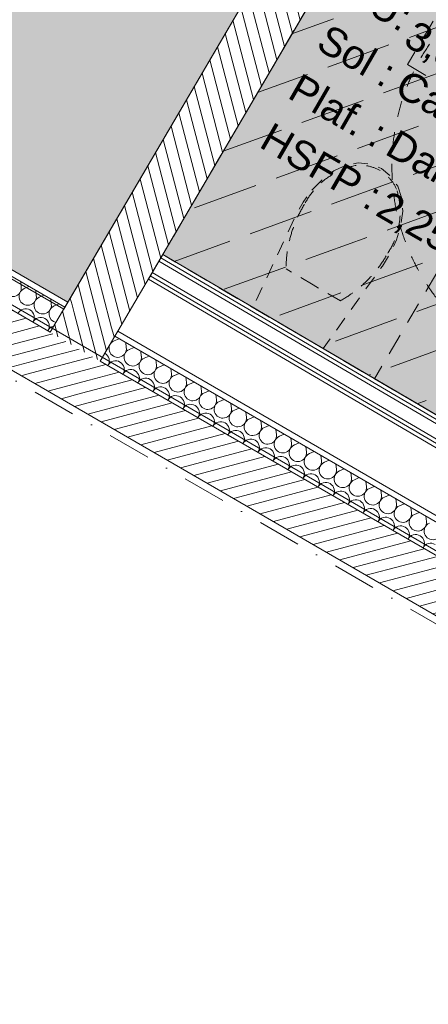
# Model space of a CAD drawing. Header units: millimetres. Extents: x -88005 to 44322, y -15680 to 22509.
# Tile 80 of 95: x -52492 to -51078, y -10627 to -7220. Entities that reach past the tile are written whole.
import ezdxf
from ezdxf.enums import TextEntityAlignment as Align

# ---------------------------------------------------------------- set-up
doc = ezdxf.new("R2010")
doc.units = ezdxf.units.MM
doc.header["$MEASUREMENT"] = 0
for name, pattern in [('! STR Pointille', [87.5, 50, -37.5]), ('! URB Limite propriété', [300, 150, -75, 0, -75]), ('Tirets moyens', [110, 55, -55]), ('Tirets petits', [125, 75, -50])]:
    doc.linetypes.add(name, pattern=pattern)
for name, color, linetype in [('01-STR_Dalles.ARCHI', 7, 'Continuous'), ('01-STR_Murs extérieurs.ARCHI', 7, 'Continuous'), ('03-SURFACE _ Utile.ARCHI', 7, 'Continuous'), ('04-SOE_Cloisons .ARCHI', 7, 'Continuous'), ('04-SOE_Faux Plafond.ARCHI', 7, 'Continuous'), ('04-SOE_Revetement de sol.ARCHI', 7, 'Continuous'), ('05-INF _ DESSIN PMR', 7, 'Continuous'), ('06-REP _ EQUIP MOBI _ hors marché.ARCHI', 7, 'Continuous'), ('Marques de Zone Archicad', 7, 'Continuous'), ('Nouveau_05-INF _ DESSIN PMR', 7, 'Continuous'), ('Nouveau_07-VRD_Terrain EDL_Parcelle.ARCHI', 7, 'Continuous')]:
    doc.layers.add(name, color=color, linetype=linetype)
doc.styles.add('STYLE_GENERE_2', font='arial.ttf')
doc.styles.add('STYLE_GENERE_3', font='arial.ttf')
pattern_1 = [(14.936896, (0, 0), (-9.665814, 36.232886), [])]
pattern_2 = [(104.63203, (0, 0), (36.283803, 9.472888), [])]

# ---------------------------------------------------------------- blocks, each defined once
blk = doc.blocks.new('Dalle_1_1', base_point=(-84155.7, 6633.9))
at = {"layer": '01-STR_Dalles.ARCHI', "color": 7, "linetype": 'Continuous', "lineweight": 5, "flags": 128}
blk.add_lwpolyline([(-84155.7, 6633.9), (-75956.2, 1829.5), (-73116, 6676.7), (-56364.7, -3138.8), (-56424.3, -3240.4), (-54212.9, -4535.3), (-54718.1, -5397.4), (-55843.5, -4747.6), (-56513.2, -5890.7), (-48480.7, -10547.9), (-47322.3, -8572.5), (-44957.7, -9958.1), (-46212.6, -12099.7), (-45953.7, -12251.4), (-45754.6, -11911.6), (-44171.3, -12824.9), (-42580.5, -10107), (-41297.9, -10833.8), (-37012.7, -3648.8), (-76447, 19584.6)], close=True, dxfattribs=at)
blk = doc.blocks.new('Sanitaires mixtes PMR_VEFA_5_1', base_point=(-50654.6, -7719.5))
at = {"layer": '03-SURFACE _ Utile.ARCHI', "linetype": 'Continuous', "lineweight": 0, "true_color": 0xdbebd6}
blk.add_hatch(color=254, dxfattribs=at).paths.add_polyline_path([(-50375.3, -8983.4), (-49415.6, -7345.5), (-51037.4, -6394.7), (-51997.3, -8032.9)])
at = {"layer": 'Marques de Zone Archicad', "color": 7, "lineweight": 5, "char_height": 100, "attachment_point": 1, "rotation": 329.9997, "style": 'STYLE_GENERE_2'}
for s, insert in [('\\A1;{\\pql;\\pt0,3300;\\fArial|b0|i0|c0|p0;\\W1.000000;3,57\\fArial|b0|i0|c0|p0;\\W1.000000;\\A1{\\H.66x;\\S^  ;}\\fArial|b0|i0|c0|p0;\\W1.000000; m\\fArial|b0|i0|c0|p0;\\W1.000000;\\A1{\\H.66x;\\S2^  ;}}', (-51104.4, -7193)), ('\\A1;{\\pql;\\pt0,3300;\\fArial|b0|i0|c0|p0;\\W1.000000;2,25\\fArial|b0|i0|c0|p0;\\W1.000000;\\A1{\\H.66x;\\S^  ;}\\fArial|b0|i0|c0|p0;\\W1.000000; m\\fArial|b0|i0|c0|p0;\\W1.000000;\\A1{\\H.66x;\\S^  ;}}', (-51215.7, -7807.5))]:
    blk.add_mtext(s, dxfattribs=dict(at, insert=insert))
at = {"layer": 'Marques de Zone Archicad', "color": 7, "lineweight": 5}
for tag, height, style, p in [('ROOM_NAME', 125, 'STYLE_GENERE_3', (-51205.3, -6863.1)), ('measuredAreaCode', 100, 'STYLE_GENERE_2', (-51323.2, -7061.5)), ('DUMMY_862', 100, 'STYLE_GENERE_2', (-51421.4, -7231.6)), ('DUMMY_864', 100, 'STYLE_GENERE_2', (-51519.6, -7401.7)), ('DUMMY_863', 100, 'STYLE_GENERE_2', (-51150.8, -7387.8)), ('ceilingHeightCode', 100, 'STYLE_GENERE_2', (-51617.9, -7571.8)), ('DUMMY_865', 100, 'STYLE_GENERE_2', (-51183, -7596.1)), ('DUMMY_861', 125, 'STYLE_GENERE_3', (-49612.9, -7753.9))]:
    blk.add_attdef(tag, text='', height=height, rotation=329.9997, dxfattribs=dict(at, style=style)).set_placement(p, align=Align.TOP_LEFT)
blk = doc.blocks.new('Local CTA_VEFA_6_1', base_point=(-52857.3, -6045.7))
at = {"layer": '03-SURFACE _ Utile.ARCHI', "linetype": 'Continuous', "lineweight": 0, "true_color": 0xe4e4e4}
blk.add_hatch(color=254, dxfattribs=at).paths.add_polyline_path([(-52325.8, -8197.8), (-51210.1, -6293.9), (-54040.4, -4636.4), (-54646.6, -5671), (-55405.8, -5226.2), (-55565.9, -5499.3), (-55841.7, -5337.7), (-56202.7, -5953.8)])
at = {"layer": 'Marques de Zone Archicad', "color": 7, "lineweight": 5}
for tag, height, style, p in [('ROOM_NAME', 125, 'STYLE_GENERE_3', (-53120.6, -5695.4)), ('measuredAreaCode', 100, 'STYLE_GENERE_2', (-53238.5, -5893.8)), ('DUMMY_861', 125, 'STYLE_GENERE_3', (-52397.5, -6084.3))]:
    blk.add_attdef(tag, text='', height=height, rotation=329.9997, dxfattribs=dict(at, style=style)).set_placement(p, align=Align.TOP_LEFT)
blk = doc.blocks.new('Dalle_8_1', base_point=(-51037.6, -6395))
at = {"layer": '04-SOE_Faux Plafond.ARCHI', "linetype": 'Continuous', "lineweight": 5, "true_color": 0xb3b3b3}
h = blk.add_hatch(dxfattribs=at)
h.set_pattern_fill('Tirets_0001', color=253, style=0, pattern_type=2)
h.set_pattern_definition([(20, (0, 0), (-102.606, 281.9078), [225, -75]), (20, (89.65, 192.26), (-102.606, 281.9078), [225, -75])])
h.paths.add_polyline_path([(-51037.6, -6395), (-51997.3, -8032.9), (-50289, -9033.9), (-50439, -9289.9), (-48685.9, -10304.7), (-47580.9, -8420.5)])
at = {"layer": '04-SOE_Faux Plafond.ARCHI', "color": 252, "linetype": 'Tirets petits', "lineweight": 5, "flags": 128}
blk.add_lwpolyline([(-51037.6, -6395), (-51997.3, -8032.9), (-50289, -9033.9), (-50439, -9289.9), (-48685.9, -10304.7), (-47580.9, -8420.5)], close=True, dxfattribs=at)
blk = doc.blocks.new('Dalle_9_1', base_point=(-55841.7, -5337.7))
at = {"layer": '04-SOE_Revetement de sol.ARCHI', "color": 7, "linetype": 'Continuous', "lineweight": 5, "flags": 128}
blk.add_lwpolyline([(-55841.7, -5337.7), (-56217.8, -5979.5), (-52339.6, -8221.5), (-51206, -6286.8), (-54035.5, -4628.9), (-54646.3, -5671.2), (-55405.8, -5226.2), (-55565.9, -5499.3)], close=True, dxfattribs=at)
blk = doc.blocks.new('Dalle_10_1', base_point=(-51037.6, -6394.9))
at = {"layer": '04-SOE_Revetement de sol.ARCHI', "color": 7, "linetype": 'Continuous', "lineweight": 5, "flags": 128}
blk.add_lwpolyline([(-51037.6, -6394.9), (-47580.9, -8420.4), (-48698.5, -10326.4), (-50452.2, -9312.5), (-50289, -9033.9), (-51997.3, -8032.9)], close=True, dxfattribs=at)
blk = doc.blocks.new('*X172')
at = {"layer": '01-STR_Murs extérieurs.ARCHI', "color": 7, "linetype": 'Continuous', "lineweight": 5}
for p, q in [((-52486.7, -8144.2), (-52488.8, -8126.6)), ((-52476.3, -8150.2), (-52460, -8143.3)), ((-52434.8, -8174.3), (-52436.9, -8156.6)), ((-52424.4, -8180.3), (-52408, -8173.3)), ((-52382.8, -8204.3), (-52384.9, -8186.7)), ((-52372.4, -8210.3), (-52356.1, -8203.4))]:
    blk.add_line(p, q, dxfattribs=at)
for centre, start, end in [((-52516.5, -8147.8), 113.067, 6.8068), ((-52464.5, -8177.8), 113.067, 6.8068), ((-52412.6, -8207.9), 113.067, 6.8068), ((-52471.6, -8250), 59.9369, 153.3475), ((-52471.6, -8250), 326.5263, 59.9369), ((-52360.7, -8237.9), 113.067, 258.8137), ((-52419.7, -8280), 59.9369, 153.3475), ((-52419.7, -8280), 326.5263, 59.9369), ((-52367.8, -8310.1), 102.7206, 153.3475)]:
    blk.add_arc(centre, 30, start, end, dxfattribs=at)
blk = doc.blocks.new('*X173')
at = {"layer": '01-STR_Murs extérieurs.ARCHI', "color": 7, "linetype": 'Continuous', "lineweight": 5}
for p, q in [((-52164.7, -8330.6), (-52148.4, -8323.6)), ((-52123.2, -8354.6), (-52125.3, -8337)), ((-52112.8, -8360.6), (-52096.5, -8353.7)), ((-52071.3, -8384.7), (-52073.4, -8367)), ((-52060.9, -8390.7), (-52044.5, -8383.7)), ((-52019.3, -8414.7), (-52021.4, -8397.1)), ((-52008.9, -8420.7), (-51992.6, -8413.8)), ((-51967.4, -8444.8), (-51969.5, -8427.1)), ((-51957, -8450.8), (-51940.7, -8443.8)), ((-51915.5, -8474.8), (-51917.6, -8457.2)), ((-51905.1, -8480.9), (-51888.7, -8473.9)), ((-51863.5, -8504.9), (-51865.7, -8487.3)), ((-51853.2, -8510.9), (-51836.8, -8504)), ((-51811.6, -8535), (-51813.7, -8517.3)), ((-51801.2, -8541), (-51784.9, -8534)), ((-51759.7, -8565), (-51761.8, -8547.4)), ((-51749.3, -8571), (-51733, -8564.1)), ((-51707.8, -8595.1), (-51709.9, -8577.4)), ((-51697.4, -8601.1), (-51681, -8594.1)), ((-51655.8, -8625.1), (-51657.9, -8607.5)), ((-51645.4, -8631.1), (-51629.1, -8624.2)), ((-51603.9, -8655.2), (-51606, -8637.5)), ((-51593.5, -8661.2), (-51577.2, -8654.2)), ((-51552, -8685.2), (-51554.1, -8667.6)), ((-51541.6, -8691.3), (-51525.2, -8684.3)), ((-51500, -8715.3), (-51502.2, -8697.7)), ((-51489.7, -8721.3), (-51473.3, -8714.4)), ((-51448.1, -8745.4), (-51450.2, -8727.7)), ((-51437.7, -8751.4), (-51421.4, -8744.4)), ((-51396.2, -8775.4), (-51398.3, -8757.8)), ((-51385.8, -8781.4), (-51369.5, -8774.5)), ((-51344.3, -8805.5), (-51346.4, -8787.8)), ((-51333.9, -8811.5), (-51317.5, -8804.5)), ((-51292.3, -8835.5), (-51294.4, -8817.9)), ((-51281.9, -8841.5), (-51265.6, -8834.6)), ((-51240.4, -8865.6), (-51242.5, -8847.9)), ((-51230, -8871.6), (-51213.7, -8864.6)), ((-51188.5, -8895.6), (-51190.6, -8878)), ((-51178.1, -8901.7), (-51161.7, -8894.7)), ((-51136.5, -8925.7), (-51138.7, -8908.1)), ((-51126.2, -8931.7), (-51109.8, -8924.8)), ((-51084.6, -8955.8), (-51086.7, -8938.1))]:
    blk.add_line(p, q, dxfattribs=at)
for centre, start, end in [((-52153, -8358.2), 113.067, 6.8068), ((-52204.9, -8328.1), 324.0842, 335.1799), ((-52212, -8400.3), 59.9369, 60.5703), ((-52212, -8400.3), 326.5263, 59.9369), ((-52101, -8388.2), 113.067, 6.8068), ((-52160.1, -8430.3), 59.9369, 153.3475), ((-52160.1, -8430.3), 326.5263, 59.9369), ((-52049.1, -8418.3), 113.067, 6.8068), ((-52108.1, -8460.4), 59.9369, 153.3475), ((-52108.1, -8460.4), 326.5263, 59.9369), ((-51997.2, -8448.3), 113.067, 6.8068), ((-52056.2, -8490.4), 59.9369, 153.3475), ((-52056.2, -8490.4), 326.5263, 59.9369), ((-51945.3, -8478.4), 113.067, 6.8068), ((-51893.3, -8508.5), 113.067, 6.8068), ((-52004.3, -8520.5), 59.9369, 153.3475), ((-52004.3, -8520.5), 326.5263, 59.9369), ((-51841.4, -8538.5), 113.067, 6.8068), ((-51952.4, -8550.6), 59.9369, 153.3475), ((-51952.4, -8550.6), 326.5263, 59.9369), ((-51900.4, -8580.6), 59.9369, 153.3475), ((-51789.5, -8568.6), 113.067, 6.8068), ((-51900.4, -8580.6), 326.5263, 59.9369), ((-51848.5, -8610.7), 59.9369, 153.3475), ((-51848.5, -8610.7), 326.5263, 59.9369), ((-51737.5, -8598.6), 113.067, 6.8068), ((-51796.6, -8640.7), 59.9369, 153.3475), ((-51796.6, -8640.7), 326.5263, 59.9369), ((-51685.6, -8628.7), 113.067, 6.8068), ((-51744.6, -8670.8), 59.9369, 153.3475), ((-51744.6, -8670.8), 326.5263, 59.9369), ((-51633.7, -8658.7), 113.067, 6.8068), ((-51692.7, -8700.8), 59.9369, 153.3475), ((-51692.7, -8700.8), 326.5263, 59.9369), ((-51581.8, -8688.8), 113.067, 6.8068), ((-51640.8, -8730.9), 59.9369, 153.3475), ((-51640.8, -8730.9), 326.5263, 59.9369), ((-51529.8, -8718.9), 113.067, 6.8068), ((-51588.9, -8761), 59.9369, 153.3475), ((-51588.9, -8761), 326.5263, 59.9369), ((-51477.9, -8748.9), 113.067, 6.8068), ((-51426, -8779), 113.067, 6.8068), ((-51536.9, -8791), 59.9369, 153.3475), ((-51536.9, -8791), 326.5263, 59.9369), ((-51374.1, -8809), 113.067, 6.8068), ((-51485, -8821.1), 59.9369, 153.3475), ((-51485, -8821.1), 326.5263, 59.9369), ((-51433.1, -8851.1), 59.9369, 153.3475), ((-51322.1, -8839.1), 113.067, 6.8068), ((-51433.1, -8851.1), 326.5263, 59.9369), ((-51381.1, -8881.2), 59.9369, 153.3475), ((-51381.1, -8881.2), 326.5263, 59.9369), ((-51270.2, -8869.1), 113.067, 6.8068), ((-51329.2, -8911.2), 59.9369, 153.3475), ((-51329.2, -8911.2), 326.5263, 59.9369), ((-51218.3, -8899.2), 113.067, 6.8068), ((-51277.3, -8941.3), 59.9369, 153.3475), ((-51277.3, -8941.3), 326.5263, 59.9369), ((-51166.3, -8929.3), 113.067, 6.8068), ((-51225.4, -8971.4), 59.9369, 153.3475), ((-51225.4, -8971.4), 326.5263, 59.9369), ((-51114.4, -8959.3), 113.067, 6.8068), ((-51173.4, -9001.4), 59.9369, 153.3475), ((-51173.4, -9001.4), 326.5263, 59.9369), ((-51062.5, -8989.4), 113.067, 6.8068), ((-51121.5, -9031.5), 59.9369, 153.3475), ((-51121.5, -9031.5), 326.5263, 59.9369), ((-51069.6, -9061.5), 59.9369, 153.3475)]:
    blk.add_arc(centre, 30, start, end, dxfattribs=at)
blk = doc.blocks.new('Mur_20_1', base_point=(-56462.3, -5803.5))
at = {"layer": '01-STR_Murs extérieurs.ARCHI', "linetype": 'Continuous', "lineweight": 0, "true_color": 0x000000}
h = blk.add_hatch(dxfattribs=at)
h.set_pattern_fill('Hachure_simple_0001', color=18, style=0, pattern_type=2)
h.set_pattern_definition(pattern_1)
h.paths.add_polyline_path([(-52386.4, -8301.4), (-56263.3, -6057.3), (-56354.3, -6212.6), (-52477.4, -8456.7)])
h = blk.add_hatch(dxfattribs=at)
h.set_pattern_fill('Hachure_simple_0001', color=18, style=0, pattern_type=2)
h.set_pattern_definition(pattern_1)
h.paths.add_polyline_path([(-52213.3, -8401.6), (-52386.4, -8301.4), (-52477.4, -8456.7), (-52304.3, -8556.9)])
h = blk.add_hatch(dxfattribs=at)
h.set_pattern_fill('Hachure_simple_0001', color=18, style=0, pattern_type=2)
h.set_pattern_definition(pattern_1)
h.paths.add_polyline_path([(-52213.3, -8401.6), (-52304.3, -8556.9), (-48733.8, -10623.6), (-48642.7, -10468.3)])
at = {"layer": '01-STR_Murs extérieurs.ARCHI', "color": 7, "linetype": 'Continuous', "lineweight": 5}
for p, q in [((-56212.8, -5971), (-52335.9, -8215.1)), ((-56263.3, -6057.3), (-52386.4, -8301.4)), ((-52325.8, -8197.8), (-52335.9, -8215.1)), ((-52335.9, -8215.1), (-52386.4, -8301.4)), ((-52162.8, -8315.3), (-52152.7, -8298)), ((-52213.3, -8401.6), (-52162.8, -8315.3)), ((-52162.8, -8315.3), (-48696, -10321.9)), ((-52213.3, -8401.6), (-48729.2, -10418.2))]:
    blk.add_line(p, q, dxfattribs=at)
at = {"layer": '01-STR_Murs extérieurs.ARCHI', "color": 7, "linetype": 'Continuous', "lineweight": 5, "flags": 128}
for points in [[(-52325.8, -8197.8), (-56202.7, -5953.8)], [(-56354.3, -6212.6), (-48578, -10713.8)], [(-50523.8, -9240.8), (-52152.7, -8298)]]:
    blk.add_lwpolyline(points, dxfattribs=at)
at = {"layer": '01-STR_Murs extérieurs.ARCHI', "color": 7, "lineweight": 5}
for name in ['*X172', '*X173']:
    blk.add_blockref(name, (0, 0), dxfattribs=at)
blk = doc.blocks.new('Mur_63_1', base_point=(-52152.7, -8298))
at = {"layer": '01-STR_Murs extérieurs.ARCHI', "linetype": 'Continuous', "lineweight": 0, "true_color": 0x000000}
h = blk.add_hatch(dxfattribs=at)
h.set_pattern_fill('Hachure_simple_0001', color=18, style=0, pattern_type=2)
h.set_pattern_definition(pattern_2)
h.paths.add_polyline_path([(-52152.7, -8298), (-50885.9, -6136.1), (-51058.5, -6035), (-52325.8, -8197.8)])
h = blk.add_hatch(dxfattribs=at)
h.set_pattern_fill('Hachure_simple_0001', color=18, style=0, pattern_type=2)
h.set_pattern_definition(pattern_2)
h.paths.add_polyline_path([(-52152.7, -8298), (-52325.8, -8197.8), (-52335.9, -8215.1), (-52162.8, -8315.3)])
h = blk.add_hatch(dxfattribs=at)
h.set_pattern_fill('Hachure_simple_0001', color=18, style=0, pattern_type=2)
h.set_pattern_definition(pattern_2)
h.paths.add_polyline_path([(-52162.8, -8315.3), (-52335.9, -8215.1), (-52386.4, -8301.4), (-52213.3, -8401.6)])
at = {"layer": '01-STR_Murs extérieurs.ARCHI', "color": 7, "linetype": 'Continuous', "lineweight": 5}
for p, q in [((-52325.8, -8197.8), (-52335.9, -8215.1)), ((-52335.9, -8215.1), (-52386.4, -8301.4)), ((-52162.8, -8315.3), (-52152.7, -8298)), ((-52213.3, -8401.6), (-52162.8, -8315.3))]:
    blk.add_line(p, q, dxfattribs=at)
at = {"layer": '01-STR_Murs extérieurs.ARCHI', "color": 7, "linetype": 'Continuous', "lineweight": 5, "flags": 128}
for points in [[(-51058.5, -6035), (-52325.8, -8197.8)], [(-52152.7, -8298), (-50885.9, -6136.1)]]:
    blk.add_lwpolyline(points, dxfattribs=at)
blk = doc.blocks.new('Mur_71_1', base_point=(-50289, -9033.9))
at = {"layer": '04-SOE_Cloisons .ARCHI', "color": 7, "linetype": 'Continuous', "lineweight": 5}
for p, q in [((-50386.7, -9006.8), (-52010.5, -8055.3)), ((-50380.1, -8995.6), (-52003.9, -8044.1)), ((-50416.5, -9057.7), (-52040.3, -8106.3)), ((-50409.9, -9046.5), (-52033.7, -8095))]:
    blk.add_line(p, q, dxfattribs=at)
at = {"layer": '04-SOE_Cloisons .ARCHI', "color": 7, "linetype": 'Continuous', "lineweight": 5, "flags": 128}
for points in [[(-51997.3, -8032.9), (-52046.9, -8117.5)], [(-50373.5, -8984.4), (-51997.3, -8032.9)], [(-52046.9, -8117.5), (-50423.1, -9068.9)]]:
    blk.add_lwpolyline(points, dxfattribs=at)
blk = doc.blocks.new('WC 27[76]_1', base_point=(-51564, -8286.8))
at = {"layer": '06-REP _ EQUIP MOBI _ hors marché.ARCHI', "color": 252, "linetype": '! STR Pointille', "lineweight": 5}
for p, q in [((-51476.5, -8137.5), (-51570.5, -8082.5)), ((-51382.5, -8192.6), (-51476.5, -8137.5))]:
    blk.add_line(p, q, dxfattribs=at)
at = {"layer": '06-REP _ EQUIP MOBI _ hors marché.ARCHI', "color": 252, "linetype": '! STR Pointille', "lineweight": 5, "flags": 128}
blk.add_lwpolyline([(-51480.9, -7810), (-51445.1, -7773.3), (-51404.9, -7742.4), (-51364, -7723.3), (-51321.1, -7715.4), (-51279, -7719.3), (-51240.4, -7734.6), (-51208.1, -7760.8), (-51184.2, -7795.6), (-51170.1, -7836.9), (-51166.8, -7882), (-51174.1, -7932.1), (-51188.6, -7981.3), (-51209.8, -8028.4), (-51237.3, -8072.2), (-51442.3, -8358.1), (-51685.6, -8215.6), (-51536.4, -7896.9), (-51511.6, -7851.5)], close=True, dxfattribs=at)
at = {"layer": '06-REP _ EQUIP MOBI _ hors marché.ARCHI', "color": 252, "linetype": '! STR Pointille', "lineweight": 5}
for centre, major_axis, start_param, end_param in [((-51278.3, -7976.3), (130, 221.8), 0.725939, 1.626528), ((-51314.2, -7862.1), (70.1, 119.6), 0.005861, 0.632505), ((-51315.6, -7861.3), (70.1, 119.6), 5.650681, 6.277324), ((-51432.7, -7885.9), (130, 221.8), 4.656662, 5.55725), ((-51145.2, -8082.6), (215.1, 367.1), 1.547181, 2.100201), ((-51590.5, -7821.6), (215.1, 367.1), 4.182987, 4.736007)]:
    blk.add_ellipse(centre, major_axis=major_axis, ratio=0.999377, start_param=start_param, end_param=end_param, dxfattribs=at)

msp = doc.modelspace()

# ---------------------------------------------------------------- linework, layer by layer
at = {"layer": '03-SURFACE _ Utile.ARCHI', "color": 254, "linetype": 'Continuous', "lineweight": 0, "true_color": 0xe4e4e4, "flags": 128}
msp.add_lwpolyline([(-52325.762, -8197.83), (-51210.144, -6293.867), (-54040.382, -4636.411), (-54646.624, -5671.05), (-55405.846, -5226.187), (-55565.869, -5499.29), (-55841.672, -5337.684), (-56202.679, -5953.794)], close=True, dxfattribs=at)
at = {"layer": '03-SURFACE _ Utile.ARCHI', "color": 254, "linetype": 'Continuous', "lineweight": 0, "true_color": 0xdbebd6, "flags": 128}
msp.add_lwpolyline([(-50375.269, -8983.351), (-49415.56, -7345.47), (-51037.433, -6394.717), (-51997.326, -8032.913)], close=True, dxfattribs=at)
at = {"layer": '05-INF _ DESSIN PMR', "color": 7, "linetype": 'Tirets moyens', "lineweight": 5}
msp.add_circle((-50454.194, -7727.367), 750, dxfattribs=at)
at = {"layer": 'Nouveau_05-INF _ DESSIN PMR', "color": 7, "linetype": 'Tirets petits', "lineweight": 5}
for points in [[(-50741.083, -6688.073), (-51150.767, -7375.211), (-50034.167, -8040.948), (-49624.483, -7353.809)], [(-51263.855, -8462.134), (-50573.859, -8866.987), (-49915.972, -7745.745), (-50605.968, -7340.891)]]:
    msp.add_lwpolyline(points, close=True, dxfattribs=at)
at = {"layer": 'Nouveau_07-VRD_Terrain EDL_Parcelle.ARCHI', "color": 1, "linetype": '! URB Limite propriété', "lineweight": 15, "flags": 128}
msp.add_lwpolyline([(-75754.012, -3686.305), (-71932.52, 2759.858), (-40270.65, -15542.463)], dxfattribs=at)

# ---------------------------------------------------------------- block references
at = {"layer": '01-STR_Dalles.ARCHI', "color": 7, "linetype": 'Continuous', "lineweight": 5}
msp.add_blockref('Dalle_1_1', (-84155.659, 6633.886), dxfattribs=at)
at = {"layer": '01-STR_Murs extérieurs.ARCHI', "color": 7, "lineweight": 5}
for name, p in [('Mur_20_1', (-56462.325, -5803.506)), ('Mur_63_1', (-52152.665, -8298.022))]:
    msp.add_blockref(name, p, dxfattribs=at)
at = {"layer": '03-SURFACE _ Utile.ARCHI', "color": 7, "linetype": 'Continuous', "lineweight": 5}
msp.add_blockref('Local CTA_VEFA_6_1', (-52857.275, -6045.704), dxfattribs=at)
msp.add_blockref('Sanitaires mixtes PMR_VEFA_5_1', (-50654.647, -7719.476), dxfattribs=at).add_auto_attribs({'ROOM_NAME': 'Sanitaires mixtes PMR', 'measuredAreaCode': 'SU: ', 'ceilingHeightCode': 'HSFP : ', 'DUMMY_862': 'Sol : ', 'DUMMY_863': 'Carrelage', 'DUMMY_864': 'Plaf. : ', 'DUMMY_865': 'Dalles démontables'})
at = {"layer": '04-SOE_Cloisons .ARCHI', "color": 7, "lineweight": 5}
msp.add_blockref('Mur_71_1', (-50288.989, -9033.906), dxfattribs=at)
at = {"layer": '04-SOE_Faux Plafond.ARCHI', "color": 252, "linetype": 'Tirets petits', "lineweight": 5}
msp.add_blockref('Dalle_8_1', (-51037.618, -6395.033), dxfattribs=at)
at = {"layer": '04-SOE_Revetement de sol.ARCHI', "color": 7, "linetype": 'Continuous', "lineweight": 5}
for name, p in [('Dalle_9_1', (-55841.709, -5337.662)), ('Dalle_10_1', (-51037.562, -6394.935))]:
    msp.add_blockref(name, p, dxfattribs=at)
at = {"layer": '06-REP _ EQUIP MOBI _ hors marché.ARCHI', "color": 252, "linetype": '! STR Pointille', "lineweight": 5}
msp.add_blockref('WC 27[76]_1', (-51563.967, -8286.838), dxfattribs=at)

doc.saveas('drawing.dxf')
